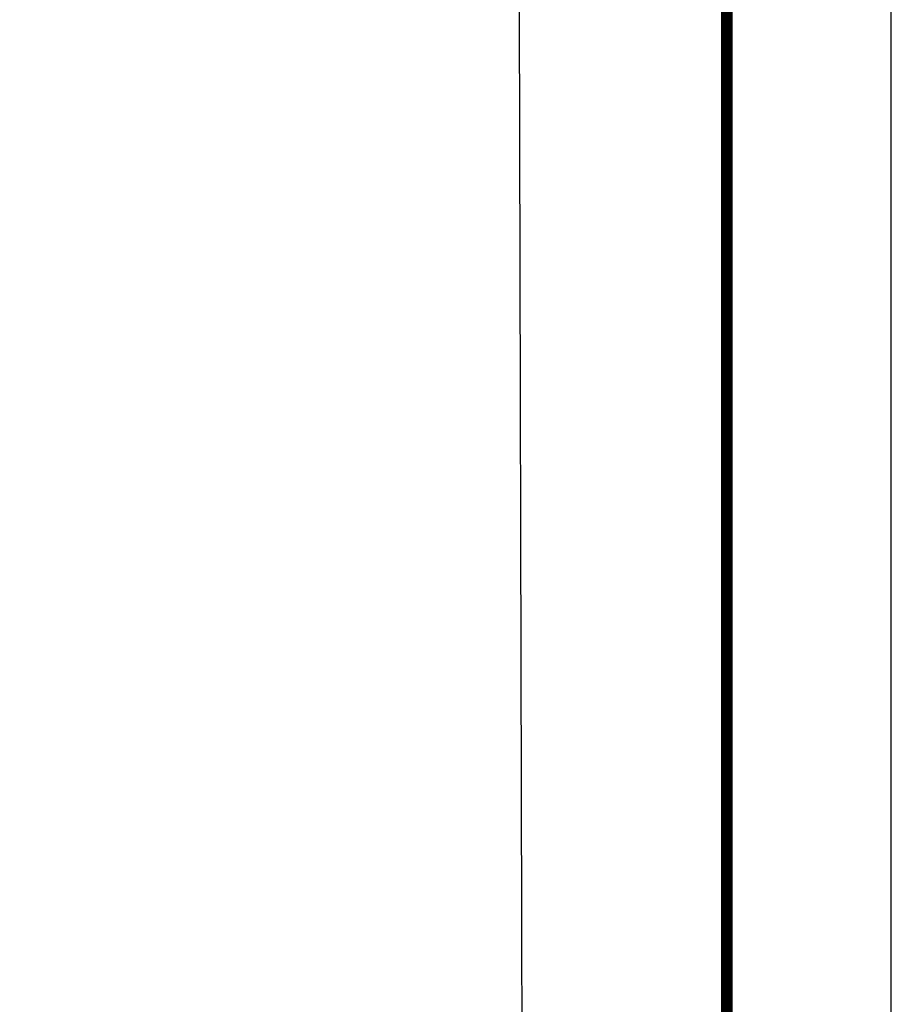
# Model space of a CAD drawing. Extents: x 0 to 1135, y 0 to 420.
# Tile 114 of 116: x 1109 to 1135, y 202 to 232. Entities that reach past the tile are written whole.
import ezdxf

# ---------------------------------------------------------------- set-up
doc = ezdxf.new("R2010")
doc.units = 0
doc.header["$LTSCALE"] = 2
doc.header["$MEASUREMENT"] = 0
doc.linetypes.add('AUSGEZOGEN', pattern=[0])
for name, color, linetype in [('FBRTOP', 8, 'AUSGEZOGEN'), ('LEGENDE', 7, 'AUSGEZOGEN'), ('RAHMEN', 250, 'AUSGEZOGEN')]:
    doc.layers.add(name, color=color, linetype=linetype)

msp = doc.modelspace()

# ---------------------------------------------------------------- linework, layer by layer
at = {"layer": 'FBRTOP', "const_width": 0.5}
for points in [[(778.203, 222.125, 0.000004), (815.608, 224.799, -0.000002), (853.013, 227.472, -0.000001), (902.886, 231.036, 0.000001), (950, 234.403, 0.000002)], [(778.488, 218.136, 0.000004), (815.893, 220.809, -0.000002), (853.298, 223.482, -0.000001), (903.171, 227.046, 0.000001), (950, 230.392, 0.000002)], [(703.395, 216.78, -0.000001), (715.863, 217.671, 0.000009)], [(703.68, 212.79, -0.000001), (716.148, 213.681, 0.000009)]]:
    msp.add_lwpolyline(points, format="xyb", dxfattribs=at)
at = {"layer": 'LEGENDE'}
msp.add_lwpolyline([(1029.982, 117.15), (1123.993, 117.392), (1123.556, 287.54), (1029.545, 287.299)], close=True, dxfattribs=at)
at = {"layer": 'RAHMEN'}
msp.add_line((1135, 0), (1135, 420), dxfattribs=at)
at = {"layer": 'RAHMEN', "const_width": 0.35}
msp.add_lwpolyline([(25, 5), (1130, 5), (1130, 415), (25, 415), (25, 5)], dxfattribs=at)

doc.saveas('drawing.dxf')
